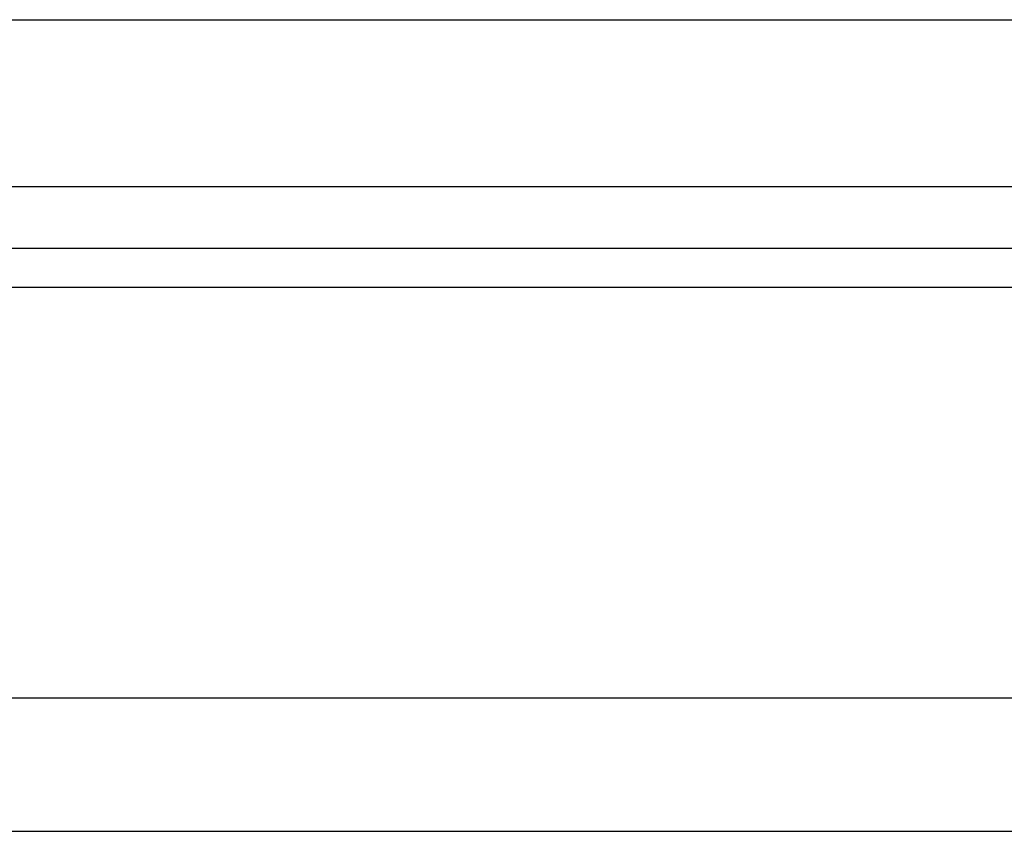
# Model space of a CAD drawing. Header units: millimetres. Extents: x 33 to 346, y 86 to 208.
# Tile 31 of 52: x 258.15 to 267, y 104.24 to 111.54. Entities that reach past the tile are written whole.
import ezdxf

# ---------------------------------------------------------------- set-up
doc = ezdxf.new("R2010")
doc.units = ezdxf.units.MM
doc.layers.add('OUT', color=3, linetype='Continuous')

msp = doc.modelspace()

# ---------------------------------------------------------------- linework, layer by layer
at = {"layer": 'OUT', "color": 0}
for p, q in [((219.0735, 111.543), (307.0735, 111.543)), ((219.0735, 110.043), (307.0735, 110.043)), ((185.6478, 109.4894), (339.0735, 109.4894)), ((185.593, 109.1359), (339.0735, 109.1359)), ((184.4709, 105.443), (339.0735, 105.443)), ((148.0735, 104.243), (339.0735, 104.243))]:
    msp.add_line(p, q, dxfattribs=at)

doc.saveas('drawing.dxf')
